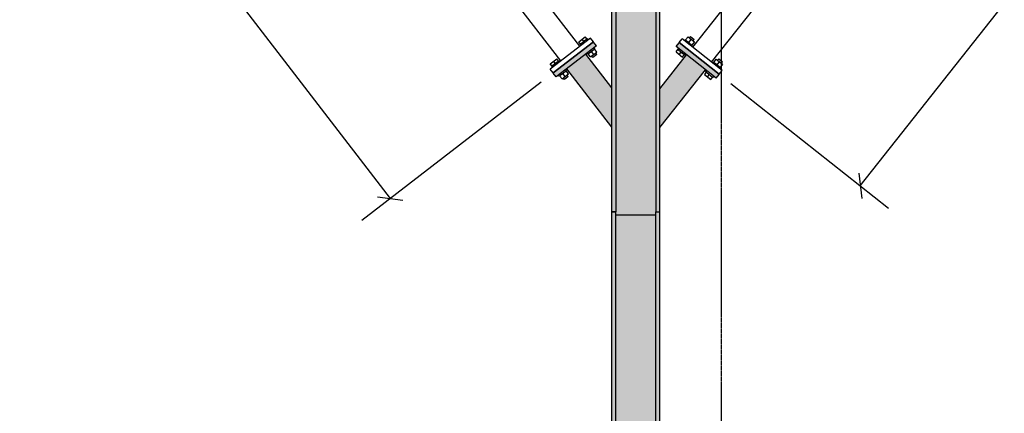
# Model space of a CAD drawing. Header units: millimetres. Extents: x 30 to 208467, y 44 to 15445.
# Tile 21 of 61: x 95735 to 99018, y 6004 to 7315. Entities that reach past the tile are written whole.
import ezdxf

# ---------------------------------------------------------------- set-up
doc = ezdxf.new("R2010")
doc.units = ezdxf.units.MM
doc.linetypes.add('DXK_LINE_DOT3', pattern=[5.9187, 2.979, -0.9799, 0.9799, -0.9799])
doc.styles.add('Arial Narrow', font='ARIALN.TTF', dxfattribs={"height": 0.2})

# ---------------------------------------------------------------- blocks, each defined once
blk = doc.blocks.new('Part-29212 - 29209')
blk.add_hatch(color=96).paths.add_polyline_path([(97869.2, 9659.9), (97856.2, 9659.9), (97725.8, 9659.7), (97722.2, 9659.7), (97709.2, 9659.7), (97709.2, 6654.4), (97709.2, 6675.6), (97722.2, 6675.6), (97722.2, 6665.5), (97856.2, 6665.5), (97856.2, 6675.6), (97869.2, 6675.6)])
at = {"color": 96}
for p, q in [((97709.2, 6675.6), (97709.2, 9659.7)), ((97722.2, 9659.7), (97722.2, 6675.6)), ((97856.2, 9659.9), (97856.2, 6675.6)), ((97869.2, 6675.6), (97869.2, 9659.9)), ((97722.2, 6675.6), (97709.2, 6675.6)), ((97722.2, 6665.5), (97856.2, 6665.5)), ((97856.2, 6675.6), (97869.2, 6675.6))]:
    blk.add_line(p, q, dxfattribs=at)
blk = doc.blocks.new('Part-29420 - 29209')
blk.add_hatch(color=96).paths.add_polyline_path([(97709.2, 6957.3), (97709.2, 7088.4), (97622.8, 7200.6), (97559.4, 7151.8)])
at = {"color": 96}
for p, q in [((97709.2, 7088.4), (97622.8, 7200.6)), ((97709.2, 6957.3), (97559.4, 7151.8))]:
    blk.add_line(p, q, dxfattribs=at)
blk = doc.blocks.new('Part-29421 - 29209')
at = {"color": 7}
for p, q in [((97602.7, 7226.8), (96481.8, 8682.5)), ((97539.3, 7178), (96418.4, 8633.7))]:
    blk.add_line(p, q, dxfattribs=at)
blk = doc.blocks.new('Part-29425 - 29209')
at = {"color": 7}
for p, q in [((97638.3, 7254.2), (97503.6, 7150.5)), ((97648.1, 7241.6), (97513.4, 7137.9)), ((97648.1, 7241.6), (97638.3, 7254.2)), ((97513.4, 7137.9), (97503.6, 7150.5))]:
    blk.add_line(p, q, dxfattribs=at)
blk = doc.blocks.new('Part-29426 - 29209')
blk.add_hatch(color=96).paths.add_polyline_path([(97523.7, 7124.4), (97658.4, 7228.1), (97648.7, 7240.8), (97514, 7137.1)])
at = {"color": 96}
for p, q in [((97648.7, 7240.8), (97514, 7137.1)), ((97658.4, 7228.1), (97523.7, 7124.4)), ((97658.4, 7228.1), (97648.7, 7240.8)), ((97523.7, 7124.4), (97514, 7137.1))]:
    blk.add_line(p, q, dxfattribs=at)
blk = doc.blocks.new('Bolt-29427 - 29209')
at = {"color": 7}
for p, q in [((97599.3, 7241.8), (97620.7, 7258.3)), ((97626.8, 7250.4), (97620.7, 7258.3)), ((97605.4, 7233.9), (97599.3, 7241.8)), ((97604.2, 7233), (97605.4, 7233.9)), ((97606.6, 7229.8), (97604.2, 7233)), ((97605.4, 7233.9), (97606.9, 7235.1)), ((97614.6, 7241), (97606.9, 7235.1)), ((97616.1, 7242.2), (97610, 7250.1)), ((97617.6, 7243.3), (97614.6, 7241)), ((97625.3, 7249.2), (97617.6, 7243.3)), ((97628, 7251.3), (97625.3, 7249.2)), ((97630.4, 7248.1), (97628, 7251.3)), ((97635.2, 7230.4), (97634.6, 7231.2)), ((97653, 7218.8), (97650.5, 7222)), ((97622.5, 7220.6), (97621.9, 7221.4)), ((97629.2, 7200.5), (97626.8, 7203.7)), ((97629.2, 7200.5), (97631.9, 7202.6)), ((97638.3, 7191.1), (97630.4, 7201.4)), ((97631.9, 7202.6), (97639.6, 7208.5)), ((97638.3, 7191.1), (97659.7, 7207.6)), ((97642.6, 7210.8), (97639.6, 7208.5)), ((97649, 7199.4), (97641.1, 7209.7)), ((97642.6, 7210.8), (97650.3, 7216.7)), ((97646.3, 7189.7), (97642.7, 7194.5)), ((97659, 7199.5), (97646.3, 7189.7)), ((97650.3, 7216.7), (97653, 7218.8)), ((97659.7, 7207.6), (97651.8, 7217.9)), ((97659, 7199.5), (97655.3, 7204.2)), ((97504.2, 7168.6), (97525.6, 7185.1)), ((97510.3, 7160.7), (97504.2, 7168.6)), ((97509.1, 7159.8), (97510.3, 7160.7)), ((97511.5, 7156.6), (97509.1, 7159.8)), ((97510.3, 7160.7), (97511.8, 7161.9)), ((97519.5, 7167.8), (97511.8, 7161.9)), ((97521, 7168.9), (97514.9, 7176.9)), ((97522.5, 7170.1), (97519.5, 7167.8)), ((97530.2, 7176), (97522.5, 7170.1)), ((97531.7, 7177.2), (97525.6, 7185.1)), ((97532.9, 7178.1), (97530.2, 7176)), ((97535.3, 7174.9), (97532.9, 7178.1)), ((97540.1, 7157.2), (97539.5, 7158)), ((97527.5, 7147.4), (97526.8, 7148.2)), ((97534.1, 7127.3), (97531.7, 7130.5)), ((97534.1, 7127.3), (97535.3, 7128.2)), ((97535.3, 7128.2), (97536.8, 7129.4)), ((97543.2, 7117.9), (97535.3, 7128.2)), ((97544.5, 7135.3), (97536.8, 7129.4)), ((97543.2, 7117.9), (97564.6, 7134.4)), ((97547.5, 7137.6), (97544.5, 7135.3)), ((97553.9, 7126.2), (97546, 7136.5)), ((97547.5, 7137.6), (97555.2, 7143.5)), ((97563.9, 7126.3), (97551.3, 7116.5)), ((97555.2, 7143.5), (97557.9, 7145.6)), ((97557.9, 7145.6), (97555.4, 7148.8)), ((97564.6, 7134.4), (97556.7, 7144.7)), ((97563.9, 7126.3), (97560.3, 7131)), ((97551.3, 7116.5), (97547.6, 7121.3))]:
    blk.add_line(p, q, dxfattribs=at)
blk = doc.blocks.new('Part-29432 - 29209')
blk.add_hatch(color=96).paths.add_polyline_path([(97869.2, 1355), (97869.2, 6675.6), (97856.2, 6675.6), (97856.2, 6665.5), (97722.2, 6665.5), (97722.2, 6675.6), (97709.2, 6675.6), (97709.2, 1355)])
at = {"color": 96}
for p, q in [((97709.2, 1355), (97709.2, 6675.6)), ((97709.2, 6675.6), (97722.2, 6675.6)), ((97722.2, 1355), (97722.2, 6675.6)), ((97722.2, 6665.5), (97856.2, 6665.5)), ((97856.2, 1355), (97856.2, 6675.6)), ((97856.2, 6675.6), (97869.2, 6675.6)), ((97869.2, 1355), (97869.2, 6675.6))]:
    blk.add_line(p, q, dxfattribs=at)
blk = doc.blocks.new('Part-29743 - 29209')
at = {"color": 7}
for p, q in [((97933.9, 7239.1), (97943.8, 7251.7)), ((98067.3, 7133.7), (97933.9, 7239.1)), ((98077.2, 7146.2), (97943.8, 7251.7)), ((98067.3, 7133.7), (98077.2, 7146.2))]:
    blk.add_line(p, q, dxfattribs=at)
blk = doc.blocks.new('Part-29738 - 29209')
at = {"color": 7}
for p, q in [((97979.1, 7223.7), (99093.4, 8633.2)), ((98041.9, 7174.1), (99156.2, 8583.6))]:
    blk.add_line(p, q, dxfattribs=at)
blk = doc.blocks.new('Part-29739 - 29209')
blk.add_hatch(color=96).paths.add_polyline_path([(97869.2, 6955.7), (98021.4, 7148.2), (98018.3, 7150.7), (97961.8, 7195.4), (97958.7, 7197.9), (97869.2, 7084.7)])
at = {"color": 96}
for p, q in [((97869.2, 7084.7), (97958.7, 7197.9)), ((97869.2, 6955.7), (98021.4, 7148.2))]:
    blk.add_line(p, q, dxfattribs=at)
blk = doc.blocks.new('Part-29742 - 29209')
blk.add_hatch(color=96).paths.add_polyline_path([(98056.7, 7120.3), (98066.7, 7132.9), (97933.3, 7238.3), (97923.4, 7225.8)])
at = {"color": 96}
for p, q in [((97923.4, 7225.8), (97933.3, 7238.3)), ((98056.7, 7120.3), (97923.4, 7225.8)), ((98066.7, 7132.9), (97933.3, 7238.3)), ((98056.7, 7120.3), (98066.7, 7132.9))]:
    blk.add_line(p, q, dxfattribs=at)
blk = doc.blocks.new('Bolt-29744 - 29209')
at = {"color": 7}
for p, q in [((97955.3, 7247.7), (97963.4, 7257.9)), ((97963.4, 7257.9), (97984.6, 7241.1)), ((97967.7, 7254.5), (97971.4, 7259.2)), ((97971.4, 7259.2), (97984, 7249.2)), ((97946.6, 7227.8), (97947.2, 7228.6)), ((97951.7, 7245.5), (97954.2, 7248.6)), ((97954.2, 7248.6), (97955.3, 7247.7)), ((97955.3, 7247.7), (97956.8, 7246.5)), ((97956.8, 7246.5), (97964.4, 7240.5)), ((97964.4, 7240.5), (97967.4, 7238.1)), ((97965.9, 7239.3), (97974, 7249.5)), ((97967.4, 7238.1), (97976.5, 7230.9)), ((97975.2, 7226.9), (97977.7, 7230)), ((97984.6, 7241.1), (97976.5, 7230.9)), ((97976.5, 7230.9), (97977.7, 7230)), ((97980.3, 7244.5), (97984, 7249.2)), ((97923.7, 7207.7), (97929.9, 7215.5)), ((97923.7, 7207.7), (97944.9, 7190.9)), ((97928.7, 7216.4), (97931.2, 7219.6)), ((97928.7, 7216.4), (97931.4, 7214.3)), ((97931.4, 7214.3), (97939, 7208.3)), ((97934.3, 7199.3), (97940.5, 7207.1)), ((97939, 7208.3), (97952.3, 7197.8)), ((97944.9, 7190.9), (97951.1, 7198.8)), ((97952.3, 7197.8), (97954.7, 7201)), ((97959.2, 7217.9), (97959.8, 7218.6)), ((98045.8, 7171), (98048.3, 7174.2)), ((98051, 7172.1), (98048.3, 7174.2)), ((98049.5, 7173.2), (98057.5, 7183.4)), ((98058.6, 7166), (98051, 7172.1)), ((98057.5, 7183.4), (98078.7, 7166.7)), ((98058.6, 7166), (98061.6, 7163.7)), ((98060.1, 7164.9), (98068.1, 7175.1)), ((98061.6, 7163.7), (98070.7, 7156.5)), ((98061.9, 7180), (98065.6, 7184.7)), ((98065.6, 7184.7), (98078.1, 7174.8)), ((98078.7, 7166.7), (98070.7, 7156.5)), ((98070.7, 7156.5), (98071.8, 7155.6)), ((98074.4, 7170.1), (98078.1, 7174.8)), ((98024, 7141.1), (98017.8, 7133.2)), ((98017.8, 7133.2), (98039, 7116.5)), ((98022.9, 7142), (98025.4, 7145.1)), ((98022.9, 7142), (98024, 7141.1)), ((98025.5, 7139.9), (98024, 7141.1)), ((98025.5, 7139.9), (98033.1, 7133.9)), ((98028.4, 7124.9), (98034.6, 7132.7)), ((98033.1, 7133.9), (98045.2, 7124.3)), ((98039, 7116.5), (98045.2, 7124.3)), ((98040.8, 7153.4), (98041.4, 7154.1)), ((98045.2, 7124.3), (98046.4, 7123.4)), ((98046.4, 7123.4), (98048.9, 7126.5)), ((98053.3, 7143.4), (98053.9, 7144.2)), ((98069.4, 7152.4), (98071.8, 7155.6))]:
    blk.add_line(p, q, dxfattribs=at)
blk = doc.blocks.new('GridLine-29841 - 29209')
at = {"color": 6, "linetype": 'DXK_LINE_DOT3'}
blk.add_line((98075.4, 400), (98075.4, 11608.2), dxfattribs=at)
blk = doc.blocks.new('Bolt-30331 - 29209')
at = {"color": 7}
for p, q in [((97955.3, 7247.7), (97963.4, 7257.9)), ((97963.4, 7257.9), (97984.6, 7241.1)), ((97967.7, 7254.5), (97971.4, 7259.2)), ((97971.4, 7259.2), (97984, 7249.2)), ((97946.6, 7227.8), (97947.2, 7228.6)), ((97951.7, 7245.5), (97954.2, 7248.6)), ((97954.2, 7248.6), (97955.3, 7247.7)), ((97955.3, 7247.7), (97956.8, 7246.5)), ((97956.8, 7246.5), (97964.4, 7240.5)), ((97964.4, 7240.5), (97967.4, 7238.1)), ((97965.9, 7239.3), (97974, 7249.5)), ((97967.4, 7238.1), (97976.5, 7230.9)), ((97975.2, 7226.9), (97977.7, 7230)), ((97984.6, 7241.1), (97976.5, 7230.9)), ((97976.5, 7230.9), (97977.7, 7230)), ((97980.3, 7244.5), (97984, 7249.2)), ((97923.7, 7207.7), (97929.9, 7215.5)), ((97923.7, 7207.7), (97944.9, 7190.9)), ((97928.7, 7216.4), (97931.2, 7219.6)), ((97928.7, 7216.4), (97931.4, 7214.3)), ((97931.4, 7214.3), (97939, 7208.3)), ((97934.3, 7199.3), (97940.5, 7207.1)), ((97939, 7208.3), (97942, 7205.9)), ((97942, 7205.9), (97952.3, 7197.8)), ((97944.9, 7190.9), (97951.1, 7198.8)), ((97952.3, 7197.8), (97954.7, 7201)), ((97959.2, 7217.9), (97959.8, 7218.6)), ((98045.8, 7171), (98048.3, 7174.2)), ((98048.3, 7174.2), (98049.5, 7173.2)), ((98049.5, 7173.2), (98057.5, 7183.4)), ((98049.5, 7173.2), (98051, 7172.1)), ((98051, 7172.1), (98058.6, 7166)), ((98057.5, 7183.4), (98078.7, 7166.7)), ((98058.6, 7166), (98061.6, 7163.7)), ((98060.1, 7164.9), (98068.1, 7175.1)), ((98061.6, 7163.7), (98071.8, 7155.6)), ((98061.9, 7180), (98065.6, 7184.7)), ((98065.6, 7184.7), (98078.1, 7174.8)), ((98078.7, 7166.7), (98070.7, 7156.5)), ((98074.4, 7170.1), (98078.1, 7174.8)), ((98024, 7141.1), (98017.8, 7133.2)), ((98017.8, 7133.2), (98039, 7116.5)), ((98022.9, 7142), (98025.4, 7145.1)), ((98022.9, 7142), (98024, 7141.1)), ((98025.5, 7139.9), (98024, 7141.1)), ((98025.5, 7139.9), (98033.1, 7133.9)), ((98028.4, 7124.9), (98034.6, 7132.7)), ((98033.1, 7133.9), (98045.2, 7124.3)), ((98039, 7116.5), (98045.2, 7124.3)), ((98040.8, 7153.4), (98041.4, 7154.1)), ((98045.2, 7124.3), (98046.4, 7123.4)), ((98046.4, 7123.4), (98048.9, 7126.5)), ((98053.3, 7143.4), (98053.9, 7144.2)), ((98069.4, 7152.4), (98071.8, 7155.6))]:
    blk.add_line(p, q, dxfattribs=at)
blk = doc.blocks.new('Bolt-30456 - 29209')
at = {"color": 7}
for p, q in [((97599.3, 7241.8), (97620.7, 7258.3)), ((97626.8, 7250.4), (97620.7, 7258.3)), ((97605.4, 7233.9), (97599.3, 7241.8)), ((97606.9, 7235.1), (97604.2, 7233)), ((97606.6, 7229.8), (97604.2, 7233)), ((97614.6, 7241), (97606.9, 7235.1)), ((97616.1, 7242.2), (97610, 7250.1)), ((97617.6, 7243.3), (97614.6, 7241)), ((97625.3, 7249.2), (97617.6, 7243.3)), ((97628, 7251.3), (97625.3, 7249.2)), ((97630.4, 7248.1), (97628, 7251.3)), ((97635.2, 7230.4), (97634.6, 7231.2)), ((97653, 7218.8), (97650.5, 7222)), ((97622.5, 7220.6), (97621.9, 7221.4)), ((97629.2, 7200.5), (97626.8, 7203.7)), ((97629.2, 7200.5), (97631.9, 7202.6)), ((97638.3, 7191.1), (97630.4, 7201.4)), ((97631.9, 7202.6), (97639.6, 7208.5)), ((97638.3, 7191.1), (97659.7, 7207.6)), ((97642.6, 7210.8), (97639.6, 7208.5)), ((97649, 7199.4), (97641.1, 7209.7)), ((97642.6, 7210.8), (97650.3, 7216.7)), ((97646.3, 7189.7), (97642.7, 7194.5)), ((97659, 7199.5), (97646.3, 7189.7)), ((97650.3, 7216.7), (97653, 7218.8)), ((97659.7, 7207.6), (97651.8, 7217.9)), ((97659, 7199.5), (97655.3, 7204.2)), ((97504.2, 7168.6), (97525.6, 7185.1)), ((97510.3, 7160.7), (97504.2, 7168.6)), ((97509.1, 7159.8), (97510.3, 7160.7)), ((97511.5, 7156.6), (97509.1, 7159.8)), ((97510.3, 7160.7), (97511.8, 7161.9)), ((97519.5, 7167.8), (97511.8, 7161.9)), ((97521, 7168.9), (97514.9, 7176.9)), ((97522.5, 7170.1), (97519.5, 7167.8)), ((97530.2, 7176), (97522.5, 7170.1)), ((97531.7, 7177.2), (97525.6, 7185.1)), ((97532.9, 7178.1), (97530.2, 7176)), ((97535.3, 7174.9), (97532.9, 7178.1)), ((97540.1, 7157.2), (97539.5, 7158)), ((97527.5, 7147.4), (97526.8, 7148.2)), ((97534.1, 7127.3), (97531.7, 7130.5)), ((97534.1, 7127.3), (97535.3, 7128.2)), ((97535.3, 7128.2), (97536.8, 7129.4)), ((97543.2, 7117.9), (97535.3, 7128.2)), ((97544.5, 7135.3), (97536.8, 7129.4)), ((97543.2, 7117.9), (97564.6, 7134.4)), ((97547.5, 7137.6), (97544.5, 7135.3)), ((97553.9, 7126.2), (97546, 7136.5)), ((97547.5, 7137.6), (97555.2, 7143.5)), ((97563.9, 7126.3), (97551.3, 7116.5)), ((97555.2, 7143.5), (97557.9, 7145.6)), ((97557.9, 7145.6), (97555.4, 7148.8)), ((97564.6, 7134.4), (97556.7, 7144.7)), ((97563.9, 7126.3), (97560.3, 7131)), ((97551.3, 7116.5), (97547.6, 7121.3))]:
    blk.add_line(p, q, dxfattribs=at)
blk = doc.blocks.new('StraightDimension-36478 - 29209')
at = {"color": 174}
for p, q in [((96333.4, 8588.4), (95735.1, 8127.8)), ((95872.3, 8195.6), (95788.2, 8206.5)), ((95830.2, 8201), (96970.6, 6719.9)), ((97473.8, 7107.3), (96875.5, 6646.7)), ((96928.5, 6725.4), (97012.6, 6714.5))]:
    blk.add_line(p, q, dxfattribs=at)
at = {"color": 30, "style": 'Arial Narrow'}
blk.add_text('1869', height=143.16, rotation=307.5916, dxfattribs=at).set_placement((96324.8, 7632.4))
blk = doc.blocks.new('StraightDimension-36618 - 29209')
at = {"color": 174}
for p, q in [((99240.6, 8537.2), (99765.7, 8122.2)), ((99676.4, 8154.5), (99666.6, 8238.7)), ((98537.4, 6762), (99671.5, 8196.6)), ((98106.5, 7102.7), (98631.5, 6687.6)), ((98532.4, 6804.2), (98542.3, 6719.9))]:
    blk.add_line(p, q, dxfattribs=at)
at = {"color": 30, "style": 'Arial Narrow'}
blk.add_text('1829', height=143.16, rotation=51.6693, dxfattribs=at).set_placement((98956, 7364.2))

msp = doc.modelspace()

# ---------------------------------------------------------------- block references
for name in ['GridLine-29841 - 29209', 'Part-29212 - 29209', 'Part-29421 - 29209', 'Part-29738 - 29209', 'StraightDimension-36478 - 29209', 'StraightDimension-36618 - 29209', 'Bolt-29427 - 29209', 'Bolt-30456 - 29209', 'Bolt-29744 - 29209', 'Bolt-30331 - 29209', 'Part-29425 - 29209', 'Part-29426 - 29209', 'Part-29742 - 29209', 'Part-29743 - 29209', 'Part-29420 - 29209', 'Part-29739 - 29209', 'Part-29432 - 29209']:
    msp.add_blockref(name, (0, 0))

doc.saveas('drawing.dxf')
